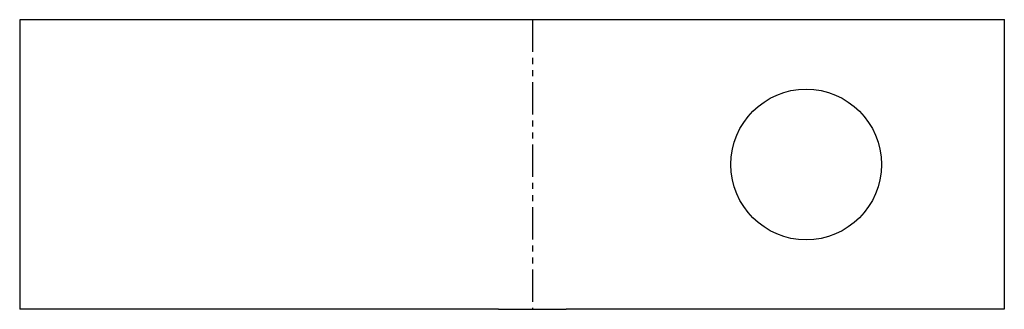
# Model space of a CAD drawing. Header units: millimetres. Extents: x 0 to 249, y 0 to 73.
import ezdxf

# ---------------------------------------------------------------- set-up
doc = ezdxf.new("R2010")
doc.units = ezdxf.units.MM
doc.header["$PDSIZE"] = -1
doc.linetypes.add('SLD-İki-Kısa-Kesik-Çizgili-Uzun-Kesik-Çizgi', pattern=[15.748, 8.128, -1.524, 1.524, -1.524, 1.524, -1.524])
doc.linetypes.add('SLD-Sürekli', pattern=[0])

msp = doc.modelspace()

# ---------------------------------------------------------------- linework, layer by layer
at = {"color": 7, "linetype": 'SLD-Sürekli', "lineweight": 25}
for p, q in [((0.4, 73.4), (0.4, 0.4)), ((121.22, 73.4), (0.4, 73.4)), ((138.31, 73.4), (121.22, 73.4)), ((248.82, 73.4), (138.31, 73.4)), ((248.82, 73.4), (248.82, 0.4)), ((121.22, 0.4), (0.4, 0.4)), ((121.22, 0.4), (138.31, 0.4)), ((248.82, 0.4), (138.31, 0.4))]:
    msp.add_line(p, q, dxfattribs=at)
at = {"color": 7, "linetype": 'SLD-İki-Kısa-Kesik-Çizgili-Uzun-Kesik-Çizgi'}
msp.add_line((129.76, 73.4), (129.76, 0.4), dxfattribs=at)
at = {"color": 7, "linetype": 'SLD-Sürekli', "lineweight": 25}
msp.add_circle((198.82, 36.9), 19, dxfattribs=at)
at = {"color": 7, "linetype": 'SLD-Sürekli'}
msp.add_point((248.82, 73.4), dxfattribs=at)

doc.saveas('drawing.dxf')
